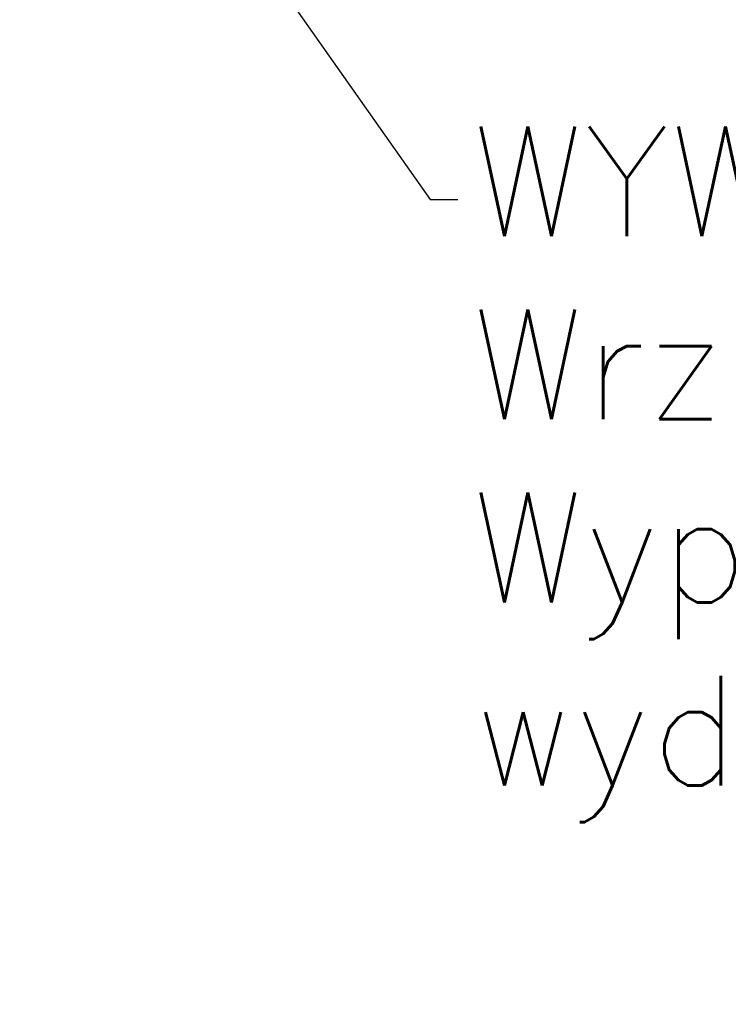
# Model space of a CAD drawing. Header units: centimetres. Extents: x 8435 to 34224, y 15581 to 23928.
# Tile 12 of 256: x 14001 to 14053, y 18115 to 18187. Entities that reach past the tile are written whole.
import ezdxf
from ezdxf import colors
from ezdxf.entities.mleader import LeaderData, LeaderLine
from ezdxf.math import Vec2, Vec3

# ---------------------------------------------------------------- set-up
doc = ezdxf.new("R2010")
doc.units = ezdxf.units.CM
doc.header["$LTSCALE"] = 0.2
doc.layers.add('_ET_OPIS', color=7, linetype='Continuous', lineweight=20)
doc.styles.add('SIMPLEX', font='simplex.shx', dxfattribs={"height": 12})

msp = doc.modelspace()

# ---------------------------------------------------------------- leaders
at = {"layer": '_ET_OPIS', "ltscale": 2}
ml = msp.add_multileader_mtext('Standard', dxfattribs=at)
ml.set_content('WYWIETRZAK %%C100mm\\PWrzut ponad dach\\PWyposażenie-wentylator łazienkowy 100 \\Pwydatek 30m3/h ', color=256, style='SIMPLEX')
ml.set_leader_properties()
ml.build(insert=Vec2(0, 0))
ml.multileader.update_dxf_attribs({"dogleg_length": 2, "arrow_head_size": 8})
ctx = ml.context
ctx.base_point, ctx.char_height, ctx.arrow_head_size, ctx.landing_gap_size, ctx.plane_origin = Vec3(14032.901, 18173.879), 8, 8, 1, Vec3(14501.509, 18394.918)
notes = []
notes.append((ctx, [(1, (1, 1, 0), (14030.901, 18173.879), (1, 0), 2, [(0, [(14000.969, 18216.329)], 0, [])])]))
ctx.mtext.insert, ctx.mtext.width, ctx.mtext.defined_height, ctx.mtext.flow_direction = Vec3(14033.901, 18179.212), 213.05204, 51.024, 5
for ctx, leaders in notes:
    for number, flags, end, landing, length, lines in leaders:
        leader = LeaderData()
        leader.index, (leader.has_last_leader_line, leader.has_dogleg_vector, leader.attachment_direction) = number, flags
        leader.last_leader_point, leader.dogleg_vector, leader.dogleg_length = Vec3(end), Vec3(landing), length
        for number, points, colour, breaks in lines:
            line = LeaderLine()
            line.index, line.vertices, line.color, line.breaks = number, Vec3.list(points), colors.encode_raw_color(colour), breaks
            leader.lines.append(line)
        ctx.leaders.append(leader)

doc.saveas('drawing.dxf')
